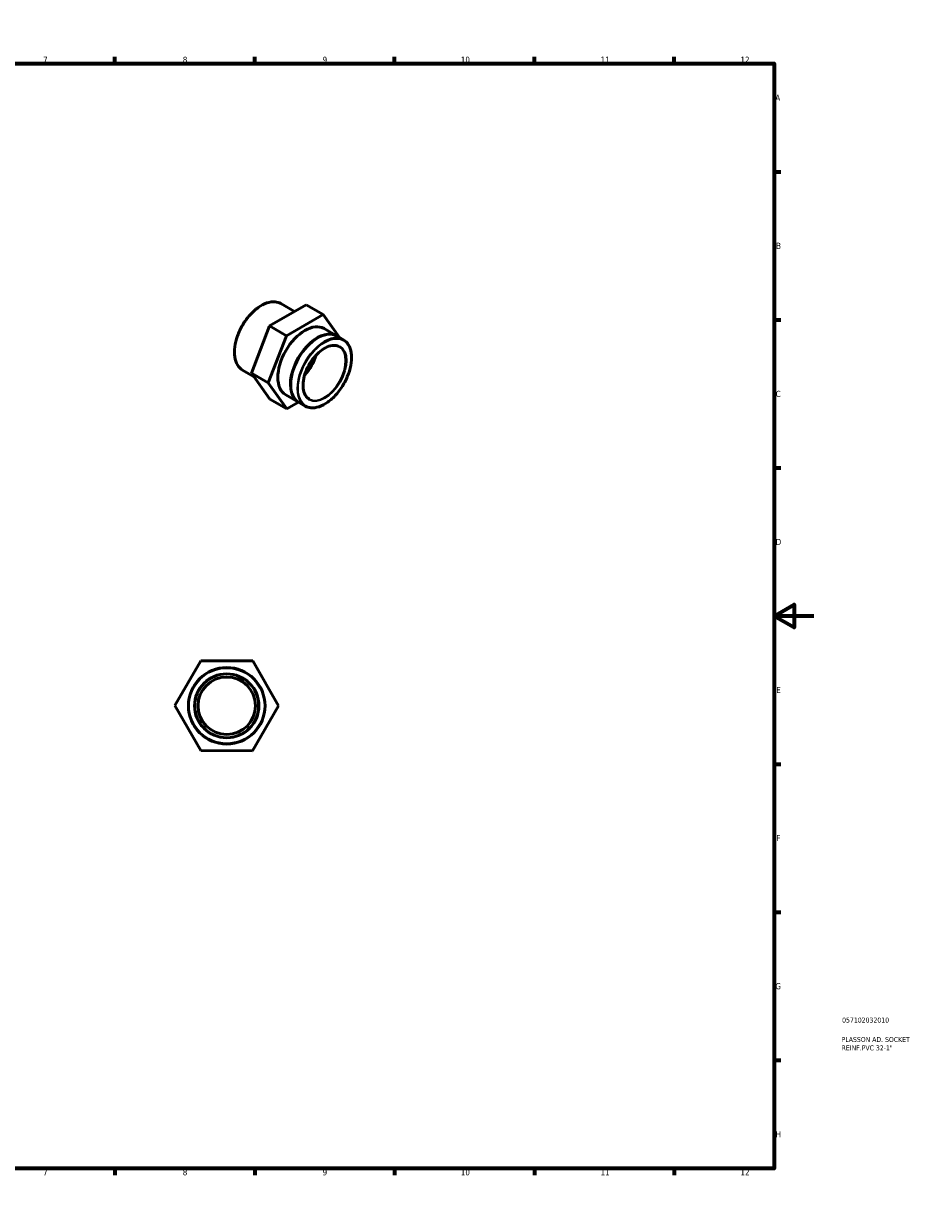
# Model space of a CAD drawing. Header units: millimetres. Extents: x 0 to 890, y 0 to 594.
# Tile 2 of 2: x 445 to 890, y 0 to 594. Entities that reach past the tile are written whole.
import ezdxf

# ---------------------------------------------------------------- set-up
doc = ezdxf.new("R2010")
doc.units = ezdxf.units.MM
for name, color, linetype, lineweight in [('Border (ANSI)', 7, 'Continuous', 70), ('Title (ISO)', 7, 'Continuous', 50), ('Visible (ANSI)', 7, 'Continuous', 50), ('Visible Narrow (ANSI)', 7, 'Continuous', 35)]:
    doc.layers.add(name, color=color, linetype=linetype, lineweight=lineweight)
doc.styles.add('Note Text (ANSI)', font='tahoma.ttf')
doc.styles.add('Note Text (ISO)', font='tahoma.ttf')

# ---------------------------------------------------------------- blocks, each defined once
blk = doc.blocks.new('Borders Default Border')
at = {"layer": 'Border (ANSI)'}
for p, q in [((70.08, 574), (70.08, 577.45)), ((140.17, 574), (140.17, 577.45)), ((210.25, 574), (210.25, 577.45)), ((280.33, 574), (280.33, 577.45)), ((350.42, 574), (350.42, 577.45)), ((490.58, 574), (490.58, 577.45)), ((560.67, 574), (560.67, 577.45)), ((630.75, 574), (630.75, 577.45)), ((700.83, 574), (700.83, 577.45)), ((770.92, 574), (770.92, 577.45)), ((20, 519.75), (16.55, 519.75)), ((821, 519.75), (824.45, 519.75)), ((20, 445.5), (16.55, 445.5)), ((821, 445.5), (824.45, 445.5)), ((20, 371.25), (16.55, 371.25)), ((821, 371.25), (824.45, 371.25)), ((20, 222.75), (16.55, 222.75)), ((821, 222.75), (824.45, 222.75)), ((20, 148.5), (16.55, 148.5)), ((821, 148.5), (824.45, 148.5)), ((20, 74.25), (16.55, 74.25)), ((821, 74.25), (824.45, 74.25)), ((70.08, 20), (70.08, 16.55)), ((140.17, 20), (140.17, 16.55)), ((210.25, 20), (210.25, 16.55)), ((280.33, 20), (280.33, 16.55)), ((350.42, 20), (350.42, 16.55)), ((490.58, 20), (490.58, 16.55)), ((560.67, 20), (560.67, 16.55)), ((630.75, 20), (630.75, 16.55)), ((700.83, 20), (700.83, 16.55)), ((770.92, 20), (770.92, 16.55))]:
    blk.add_line(p, q, dxfattribs=at)
at = {"layer": 'Border (ANSI)', "flags": 128}
for points in [[(420.5, 594), (420.5, 574), (414.73, 584), (426.27, 584), (420.5, 574)], [(20, 20), (20, 574), (821, 574), (821, 20), (20, 20)], [(0, 297), (20, 297), (10, 302.77), (10, 291.23), (20, 297)], [(841, 297), (821, 297), (831, 302.77), (831, 291.23), (821, 297)], [(420.5, 0), (420.5, 20), (414.73, 10), (426.27, 10), (420.5, 20)]]:
    blk.add_lwpolyline(points, dxfattribs=at)
at = {"layer": 'Border (ANSI)', "attachment_point": 7, "style": 'Note Text (ANSI)'}
for s, insert, char_height in [('1', (34.35, 574.4), 3.05), ('2', (104.2, 574.4), 3.05), ('3', (174.26, 574.34), 3.05), ('4', (244.23, 574.4), 3.05), ('5', (314.48, 574.34), 3.05), ('6', (384.49, 574.34), 3.05), ('7', (454.6, 574.4), 3.05), ('8', (524.63, 574.33), 3.05), ('9', (594.7, 574.34), 3.05), ('10', (663.96, 574.34), 3.048), ('11', (734.04, 574.4), 3.048), ('12', (804.13, 574.4), 3.048), ('A', (16.78, 555.35), 3.05), ('A', (821.63, 555.35), 3.05), ('B', (17.15, 481.1), 3.05), ('B', (821.99, 481.1), 3.05), ('C', (16.95, 406.8), 3.05), ('C', (821.8, 406.8), 3.05), ('D', (16.96, 332.6), 3.05), ('D', (821.81, 332.6), 3.05), ('E', (17.21, 258.35), 3.05), ('E', (822.05, 258.35), 3.05), ('F', (17.29, 184.1), 3.05), ('F', (822.14, 184.1), 3.05), ('G', (16.81, 109.79), 3.05), ('G', (821.66, 109.79), 3.05), ('H', (16.97, 35.6), 3.05), ('H', (821.81, 35.6), 3.05), ('1', (34.35, 16.55), 3.05), ('2', (104.2, 16.55), 3.05), ('3', (174.26, 16.49), 3.05), ('4', (244.23, 16.55), 3.05), ('5', (314.48, 16.49), 3.05), ('6', (384.49, 16.49), 3.05), ('7', (454.6, 16.55), 3.05), ('8', (524.63, 16.48), 3.05), ('9', (594.7, 16.49), 3.05), ('10', (663.96, 16.49), 3.048), ('11', (734.04, 16.55), 3.048), ('12', (804.13, 16.55), 3.048)]:
    blk.add_mtext(s, dxfattribs=dict(at, insert=insert, char_height=char_height))
blk = doc.blocks.new('Title Blocks ISO')
at = {"layer": 'Title (ISO)', "color": 232, "true_color": 0xca0064, "style": 'Note Text (ISO)'}
for tag, p in [('PART_NUMBER_001', (34.08, 73.13)), ('DESCRIPTION_001', (33.84, 63.4)), ('DESCRIPTION_002', (33.84, 59.18))]:
    blk.add_attdef(tag, p, '', height=2.5, dxfattribs=at)

msp = doc.modelspace()

# ---------------------------------------------------------------- linework, layer by layer
at = {"layer": 'Visible (ANSI)'}
for p, q in [((586.504, 453.061), (568.133, 442.422)), ((580.619, 449.653), (573.736, 453.617)), ((594.99, 448.174), (586.504, 453.061)), ((576.618, 437.536), (594.99, 448.174)), ((594.99, 448.174), (603.099, 436.708)), ((568.133, 442.422), (558.992, 418.734)), ((576.618, 437.536), (568.133, 442.422)), ((601.723, 437.5), (595.43, 441.124)), ((567.477, 413.848), (576.618, 437.536)), ((592.16, 436.406), (592.23, 436.447)), ((605.103, 435.554), (601.864, 437.419)), ((560.112, 417.151), (554.573, 420.34)), ((567.477, 413.848), (558.992, 418.734)), ((558.992, 418.734), (568.222, 405.684)), ((576.707, 400.797), (567.477, 413.848)), ((578.706, 413.044), (578.706, 412.962)), ((576.707, 400.797), (568.222, 405.684)), ((582.56, 404.223), (576.267, 407.847)), ((582.592, 404.205), (576.707, 400.797)), ((585.94, 402.277), (582.701, 404.142)), ((520.671, 252.064), (533.724, 274.527)), ((533.724, 274.527), (559.704, 274.455)), ((559.704, 274.455), (572.632, 251.919)), ((533.599, 229.528), (520.671, 252.064)), ((572.632, 251.919), (559.579, 229.455)), ((559.579, 229.455), (533.599, 229.528))]:
    msp.add_line(p, q, dxfattribs=at)
for radius in [19.2, 16, 14.4]:
    msp.add_circle((546.652, 251.991), radius, dxfattribs=at)
for centre, major_axis, start_param, end_param in [((585.848, 424.486), (-9.581, -16.638), 3.1415927, 6.2831853), ((592.283, 420.78), (-9.581, -16.638), 3.1415927, 6.2831853), ((592.141, 420.862), (-9.581, -16.638), 3.1342411, 6.2905369), ((592.212, 420.821), (9.532, 16.552), 0.7873319, 2.3542608), ((581.606, 426.929), (-7.558, -13.125), 1.1794646, 1.9621281), ((581.606, 426.929), (-7.186, -12.479), 1.237837, 1.9037556)]:
    msp.add_ellipse(centre, major_axis=major_axis, ratio=0.5780931, start_param=start_param, end_param=end_param, dxfattribs=at)
for points, knots in [([(554.573, 420.34), (553.546, 420.931), (552.682, 421.8), (551.35, 424.008), (550.891, 425.357), (550.425, 428.41), (550.426, 430.119), (550.895, 433.711), (551.362, 435.594), (552.713, 439.34), (553.595, 441.203), (555.685, 444.723), (556.892, 446.38), (559.512, 449.324), (560.925, 450.61), (563.819, 452.679), (565.299, 453.462), (568.18, 454.436), (569.581, 454.628), (571.911, 454.41), (572.879, 454.11), (573.736, 453.617)], [3.9250571, 3.9250571, 3.9250571, 3.9250571, 4.2348587, 4.2348587, 4.5515655, 4.5515655, 4.8738854, 4.8738854, 5.1966156, 5.1966156, 5.5188727, 5.5188727, 5.8409512, 5.8409512, 6.1632654, 6.1632654, 6.4860493, 6.4860493, 6.8080168, 6.8080168, 7.0666498, 7.0666498, 7.0666498, 7.0666498]), ([(605.103, 435.554), (606.129, 434.963), (606.994, 434.094), (608.325, 431.886), (608.785, 430.537), (609.251, 427.484), (609.249, 425.775), (608.781, 422.183), (608.314, 420.3), (606.963, 416.554), (606.081, 414.691), (603.991, 411.171), (602.783, 409.514), (600.163, 406.57), (598.75, 405.284), (595.857, 403.215), (594.376, 402.432), (591.496, 401.458), (590.095, 401.266), (587.764, 401.484), (586.797, 401.784), (585.94, 402.277)], [0.7834645, 0.7834645, 0.7834645, 0.7834645, 1.0932661, 1.0932661, 1.4099728, 1.4099728, 1.7322927, 1.7322927, 2.055023, 2.055023, 2.3772801, 2.3772801, 2.6993585, 2.6993585, 3.0216727, 3.0216727, 3.3444566, 3.3444566, 3.6664241, 3.6664241, 3.9250571, 3.9250571, 3.9250571, 3.9250571]), ([(587.963, 405.791), (587.154, 406.257), (586.478, 406.959), (585.477, 408.758), (585.145, 409.841), (584.85, 412.273), (584.881, 413.615), (585.302, 416.435), (585.692, 417.913), (586.791, 420.857), (587.502, 422.322), (589.174, 425.087), (590.135, 426.386), (592.206, 428.686), (593.316, 429.686), (595.568, 431.285), (596.709, 431.885), (598.904, 432.632), (599.956, 432.779), (601.707, 432.633), (602.436, 432.411), (603.08, 432.04)], [3.9250571, 3.9250571, 3.9250571, 3.9250571, 4.2592676, 4.2592676, 4.5822179, 4.5822179, 4.8989543, 4.8989543, 5.2155932, 5.2155932, 5.5328298, 5.5328298, 5.8502625, 5.8502625, 6.1673836, 6.1673836, 6.48389, 6.48389, 6.8011802, 6.8011802, 7.0666498, 7.0666498, 7.0666498, 7.0666498])]:
    msp.add_open_spline(points, degree=3, knots=knots, dxfattribs=at)
at = {"layer": 'Visible Narrow (ANSI)'}
for radius in [18.88, 16.32]:
    msp.add_circle((546.652, 251.991), radius, dxfattribs=at)
for centre, major_axis, start_param, end_param in [((564.154, 436.979), (-9.581, -16.638), 3.1415927, 6.2831853), ((595.521, 418.915), (9.581, 16.638), 0, 3.1415927), ((595.521, 418.915), (7.558, 13.125), 3.1415927, 6.2831853)]:
    msp.add_ellipse(centre, major_axis=major_axis, ratio=0.5780931, start_param=start_param, end_param=end_param, dxfattribs=at)
for major_axis in [(-9.422, -16.361), (-7.718, -13.402)]:
    msp.add_ellipse((595.748, 418.785), major_axis=major_axis, ratio=0.5780931, dxfattribs=at)

# ---------------------------------------------------------------- block references
msp.add_blockref('Borders Default Border', (0, 0))
msp.add_blockref('Title Blocks ISO', (821, 20)).add_auto_attribs({'PART_NUMBER_001': '057102032010', 'DESCRIPTION_001': 'PLASSON AD. SOCKET', 'DESCRIPTION_002': 'REINF.PVC 32-1"'})

doc.saveas('drawing.dxf')
